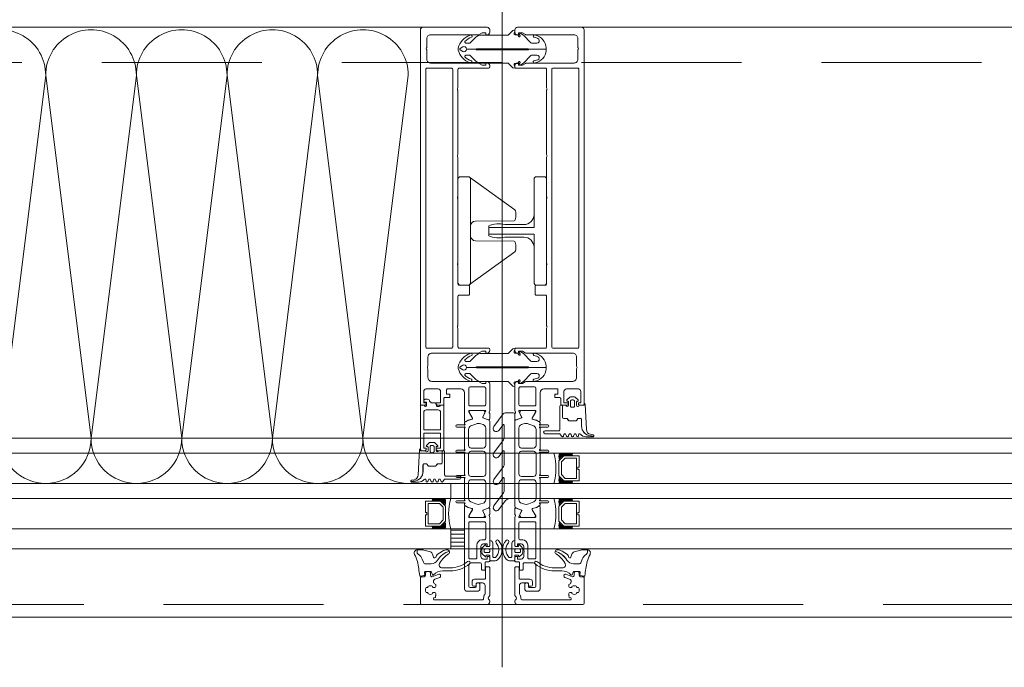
# Model space of a CAD drawing. Header units: millimetres. Extents: x 144573 to 336993, y 74252 to 247042.
# Tile 99 of 256: x 153745 to 154136, y 174595 to 174852. Entities that reach past the tile are written whole.
import ezdxf

# ---------------------------------------------------------------- set-up
doc = ezdxf.new("R2010")
doc.units = ezdxf.units.MM
doc.linetypes.add('ČÁRKOVANÁ', pattern=[19.05, 12.7, -6.35])
doc.layers.add('FASÁDA DETAILNÍ', color=255, linetype='Continuous', lineweight=0)

# ---------------------------------------------------------------- blocks, each defined once
blk = doc.blocks.new('244748_a')
blk.add_lwpolyline([(8.32, -1.69, 0.082248), (6.34, -0.9, -1.09695), (6.94, -0.1, -0.315353), (11.26, -5.15, -0.480529), (10.87, -5.64), (4.27, -5.64), (4.08, -5.45), (-16.53, -5.45), (-16.72, -5.64), (-20.43, -5.64, 0.574019), (-21.93, -4.78), (-22.99, -5.4, 0.524827), (-22.99, -5.9), (-21.93, -6.52, 0.574021), (-20.43, -5.66), (-16.72, -5.66), (-16.53, -5.85), (4.08, -5.85), (4.27, -5.66), (10.87, -5.66, -0.480529), (11.26, -6.15, -0.326229), (6.88, -11.09, -1.09695), (6.28, -10.3, 0.081457), (8.32, -9.61, 0.599203), (7.48, -8.05), (5.52, -8.05, 0.198965), (5.17, -8.2), (2.22, -11.15), (0.93, -12.01, -0.738038), (0.51, -11.62), (0.87, -11, 1), (0.35, -10.7), (0, -11.3), (-0.98, -11.3, 0.619205), (-1.45, -12.06), (-1.28, -12.43, -0.808139), (-2.04, -13.04), (-3.63, -11.44, 0.198906), (-4.34, -11.15), (-14.99, -11.15, -0.198936), (-16.76, -10.42), (-18.98, -8.2, 0.198942), (-19.33, -8.05), (-20.67, -8.05, 0.500217), (-21.09, -8.73, 0.122037), (-18.5, -10.27, -1.093735), (-19.1, -11.07, -0.240768), (-23.7, -6.07, -0.106226), (-23.7, -5.23, -0.256232), (-19, -0.13, -1.093735), (-18.4, -0.92, 0.116856), (-21.09, -2.57, 0.500217), (-20.67, -3.25), (-19.33, -3.25, 0.198942), (-18.98, -3.1), (-16.75, -0.88, -0.198936), (-14.99, -0.15), (-4.34, -0.15, 0.198907), (-3.63, 0.14), (-2.04, 1.74, -0.808139), (-1.28, 1.13), (-1.45, 0.76, 0.619205), (-0.98, 0), (0, 0), (0.35, -0.6, 1), (0.87, -0.3), (0.51, 0.32, -0.738038), (0.93, 0.71), (2.22, -0.15), (5.17, -3.1, 0.198965), (5.52, -3.25), (7.48, -3.25, 0.599203)], format="xyb", close=True)
blk = doc.blocks.new('236134_0100_s_v')
for points in [[(22.8, -23), (22.8, -5), (42, -5, 0.414214), (43, -4), (43, -1, 0.414214), (42, 0), (1, 0, 0.414214), (0, -1), (0, -4, 0.414214), (1, -5), (20.2, -5), (20.2, -23)], [(15, -5, -0.414214), (19, -9), (19, -16.57, 0.165764), (19.53, -23), (23.47, -23, 0.165764), (24, -16.57), (24, -9, -0.414214), (28, -5)]]:
    blk.add_lwpolyline(points, format="xyb")
blk = doc.blocks.new('236134_0200_s_v')
for points in [[(19.58, 5, -0.41166), (17.58, 6.98), (17.45, 22.25, 0.344217), (17.07, 22.73), (16, 23), (14, 23, 0.240828), (13.19, 22.59), (0.19, 4.59)], [(23.42, 5, 0.41166), (25.42, 6.98), (25.55, 22.25, -0.344217), (25.93, 22.73), (27, 23), (29, 23, -0.240828), (29.81, 22.59), (42.81, 4.59)]]:
    blk.add_lwpolyline(points, format="xyb")
blk.add_lwpolyline([(42, 5), (1, 5, 0.414214), (0, 4), (0, 1, 0.414214), (1, 0), (42, 0, 0.414214), (43, 1), (43, 4, 0.414214)], format="xyb", close=True)
blk = doc.blocks.new('284336')
for points in [[(-0.7, -9.6), (-10, -9.6, 0.414511), (-10.51, -10.11), (-10.51, -15.51, -1), (-11.69, -15.51), (-11.69, -9.6), (-12.69, -8.95, -0.668884), (-12.6, -8.23), (-11.99, -8.01, 0.766384), (-11.99, -7.21), (-12.6, -6.99, -0.76831), (-12.6, -6.23), (-11.99, -6.01, 0.766384), (-11.99, -5.21), (-12.6, -4.99, -0.76831), (-12.6, -4.23), (-11.99, -4.01, 0.766384), (-11.99, -3.21), (-12.6, -2.99, -0.877523), (-12.5, -2.22), (-12.1, -2.22, 0.698129), (-11.83, -1.5, -0.220231), (-12.89, 0.78), (-12.89, 3.45, -0.157143), (-12.82, 3.68), (-12.69, 3.42, -0.067482), (-12.48, 2.53, 0.393136), (-8.66, -1.02), (-6.1, -1.02, -0.414214), (-5.61, -1.51), (-5.61, -2.22, -0.267949), (-5.85, -2.65), (-6.35, -2.93, 0.267949), (-6.61, -3.38), (-6.61, -5.84, 0.267949), (-6.35, -6.29), (-5.85, -6.57, -0.267949), (-5.61, -7), (-5.61, -8.11, 0.414215), (-5.1, -8.62), (-0.41, -8.62), (-0.41, -9.31, -0.414212), (-0.7, -9.6)], [(-0.41, 0), (-0.41, -2, 0.990243), (-0.4, -3.02), (0.9, -3.02, 0.414214), (1.21, -2.71), (1.21, -2.61, -0.668123), (1.71, -2.4), (2.75, -3.45, -0.199004), (2.89, -3.79), (2.89, -5.43, -0.199038), (2.75, -5.77), (1.71, -6.82, -0.668191), (1.21, -6.61), (1.21, -6.51, 0.414214), (0.9, -6.2), (-0.4, -6.2, 0.990269), (-0.41, -7.22), (-0.41, -8.6), (-5.1, -8.6, -0.414215), (-5.59, -8.11), (-5.59, -7, 0.267949), (-5.84, -6.56), (-6.34, -6.27, -0.267949), (-6.59, -5.84), (-6.59, -3.38, -0.267949), (-6.34, -2.95), (-5.84, -2.66, 0.267949), (-5.59, -2.22), (-5.59, -1.51, 0.414214), (-6.1, -1), (-8.66, -1, -0.393156), (-12.46, 2.53, 0.067572), (-12.67, 3.43), (-12.8, 3.7, -0.637545), (-12.12, 3.53), (-11.92, 2.53, 0.344315), (-10.06, 0.91), (0, 0.38, -0.406913), (0.39, 0), (-0.41, 0)], [(1.7, -4.31, 0.414235), (1.2, -3.81), (-0.7, -3.81, 0.414214), (-1.2, -4.31), (-1.2, -4.91, 0.414214), (-0.7, -5.41), (1.2, -5.41, 0.414235), (1.7, -4.91), (1.7, -4.31)]]:
    blk.add_lwpolyline(points, format="xyb", close=True)
blk = doc.blocks.new('nesystémový nástavec 18')
for p, q in [((-18, 6.8), (-18, 8.8)), ((-17.5, 9.3), (-15.36, 9.3)), ((-11, 8), (-17, 8)), ((-17, 8), (-17, 6.3)), ((-15.36, 9.3), (0, 9.3)), ((-11, 1.3), (-11, 8)), ((-2.8, 8), (-9.7, 8)), ((-9.7, 1.3), (-9.7, 8)), ((0, 9.3), (0, 7.8)), ((-17, 6.3), (-17.5, 6.3)), ((-1.8, 2.3), (-1.8, 7)), ((-0.5, 7.3), (-0.5, 6.8)), ((0, 6.3), (0.55, 6.3)), ((0.55, 6.3), (0.95, 5.9)), ((0.95, 5.9), (0.95, 4.8)), ((0.95, 4.8), (0.95, 4.14)), ((0.95, 4.14), (1.2, 4.14)), ((1.4, 3.94), (1.4, 3.84)), ((-18, 0.5), (-18, 1.8)), ((-17.5, 2.3), (-17, 2.3)), ((-1.8, 0), (-17.5, 0)), ((-17, 2.3), (-17, 1.3)), ((-17, 1.3), (-11, 1.3)), ((-9.7, 1.3), (-2.8, 1.3)), ((0, 0), (-1.8, 0)), ((-0.4, 2.23), (-0.5, 2.04)), ((-0.5, 2.04), (-0.5, 2)), ((1.2, 2.44), (0, 2.44)), ((0, 1.5), (0, 0)), ((1.2, 1.85), (1.2, 2.44)), ((1.6, 3.64), (1.6, 3.64)), ((1.8, 1.37), (1.7, 1.35)), ((2.25, 1.63), (1.8, 1.37)), ((2.4, 2.84), (2.4, 1.89))]:
    blk.add_line(p, q)
for centre, radius, start, end in [((-17.5, 8.8), 0.5, 90, 180), ((-15.36, 9.8), 0.5, 270, 270.084), ((-2.8, 7), 1, 0, 90), ((-17.5, 6.8), 0.5, 180.0012, 269.9988), ((0, 7.3), 0.5, 89.9955, 180.0071), ((0, 6.8), 0.5, 179.9949, 270.006), ((0.75, 4.8), 0.2, 359.9656, 0.0344), ((1.2, 3.94), 0.2, 359.9707, 90.0249), ((-17.5, 1.8), 0.5, 89.999, 180.0002), ((-17.5, 0.5), 0.5, 180, 270), ((-2.8, 2.3), 1, 270, 0), ((0, 2), 0.5, 179.9716, 270.0327), ((0, 1.94), 0.5, 89.9975, 144.0007), ((1.7, 1.85), 0.5, 179.9991, 270), ((1.6, 3.84), 0.2, 179.9737, 270.035), ((1.6, 2.84), 0.8, 0.0065, 89.9919), ((2.1, 1.89), 0.3, 299.9815, 0.0183)]:
    blk.add_arc(centre, radius, start, end)
blk = doc.blocks.new('433270')
blk.add_lwpolyline([(1, 0, 0.414364), (0, -1), (0, -1.4, 0.255924), (0.23, -1.83, -0.547723), (0.23, -3.17, 0.255924), (0, -3.6), (0, -14.6, 0.414214), (0.3, -14.9), (1.2, -14.9, 0.414214), (1.7, -14.4), (1.7, -10.3, -0.414214), (2, -10), (6, -10, 0.414248), (7, -9), (7, -7.7, 0.414179), (6.5, -7.2), (5.7, -7.2, 0.414232), (5.4, -7.5), (5.4, -8.2, -0.414198), (5.1, -8.5), (2.8, -8.5, -0.414204), (1.8, -7.5), (1.8, -4.49, -0.147432), (1.97, -3.94, 0.147461), (2.4, -2.5), (2.4, -2.3, -0.414214), (2.9, -1.8), (21.87, -1.8, -0.668178), (22.22, -2.65), (22.16, -2.72, 1), (21.59, -3.29), (21.52, -3.35, 0.198912), (21.38, -3.71), (21.38, -4.05, 0.414214), (22.08, -4.75), (22.38, -4.75, 0.576988), (22.64, -4.3, -0.311246), (24.56, -4.3, 0.576988), (24.82, -4.75), (25.3, -4.75, -0.260065), (25.3, -6.65), (24.82, -6.65, 0.576988), (24.56, -7.1, -0.311246), (22.64, -7.1, 0.576988), (22.38, -6.65), (22.08, -6.65, 0.414214), (21.38, -7.35), (21.38, -7.61, 0.267949), (21.63, -8.04), (21.89, -8.2, -0.637047), (21.73, -10), (19.83, -10.7, 0.315299), (19.5, -11.17), (19.5, -11.49, 0.520567), (20.17, -11.96), (22.83, -10.99, -0.520567), (23.5, -11.46), (23.5, -12.5, 0.414062), (24, -13), (25, -13, 0.414186), (25.5, -12.5), (25.5, -11.5, -0.414182), (26, -11), (27, -11, 0.414214), (27.5, -10.5), (27.5, -0.5, 0.414214), (27, 0), (1, 0)], format="xyb", close=True)
blk = doc.blocks.new('284325')
for points in [[(0.84, -5.23, -0.560316), (0.94, -4.73), (1.94, -4.36, 0.3153), (2.14, -4.08), (2.14, -1.89, 0.451558), (1.8, -1.59), (0.9, -1.7, -0.399586), (0.57, -1.46), (0.3, -0.07, -0.415977), (0.53, 0.29, 0.024107), (6.15, 1.24, 0.076636), (8.99, 2.34, -0.577615), (10.79, 1.3), (10.02, 1.37, 0.283171), (9.08, 0.9, -0.168429), (7.07, -0.74), (5.9, -1.16, 0.315302), (5.24, -2.1), (5.24, -4.21, 0.269719), (6.76, -6.82, -0.194797), (10.18, -11.53, -0.342663), (9.17, -11.17, 0.119207), (5.43, -7.59, 0.578571), (3.63, -8.62), (3.63, -11.77, 0.176415), (6.16, -18.72, -1), (5.24, -19.49, -0.176415), (2.43, -11.77), (2.43, -8.89, 0.208286), (0.84, -5.23)], [(8.95, -6.65), (10.32, -8.78, -0.134555), (10.79, -10.63, -0.339795), (10.19, -11.53, 0.194788), (6.76, -6.81, -0.269736), (5.25, -4.21), (5.25, -2.1, -0.315302), (5.9, -1.17), (7.07, -0.74, 0.168429), (9.09, 0.89, -0.283167), (10.01, 1.36), (10.79, 1.29), (10.79, -0.74, -0.070852), (10.71, -1.3), (9.95, -3.93, -0.241839), (9.08, -4.83), (7.93, -5.22, 0.836024), (8.08, -6.19), (8.11, -6.19, -0.255349), (8.95, -6.65)]]:
    blk.add_lwpolyline(points, format="xyb", close=True)
blk = doc.blocks.new('*U1335')
for points in [[(0, 0, 0.414243), (0.1, 0.1), (0, 0.9, -1.0001), (0.2, 0.9), (0.1, 0.1, 0.414228), (0.2, 0, 0.414228)], [(0.2, 0, 0.414243), (0.3, 0.1), (0.2, 0.9, -1.0001), (0.4, 0.9), (0.3, 0.1, 0.414228), (0.4, 0, 0.414228)], [(0.4, 0, 0.414243), (0.5, 0.1), (0.4, 0.9, -1.0001), (0.6, 0.9), (0.5, 0.1, 0.414228), (0.6, 0, 0.414228)], [(0.6, 0, 0.414243), (0.7, 0.1), (0.6, 0.9, -1.0001), (0.8, 0.9), (0.7, 0.1, 0.414228), (0.8, 0, 0.414228)], [(0.8, 0, 0.414243), (0.9, 0.1), (0.8, 0.9, -1.0001), (1, 0.9), (0.9, 0.1, 0.414228), (1, 0, 0.414228)], [(1, 0, 0.414243), (1.1, 0.1), (1, 0.9, -1.0001), (1.2, 0.9), (1.1, 0.1, 0.414228), (1.2, 0, 0.414228)], [(1.2, 0, 0.414243), (1.3, 0.1), (1.2, 0.9, -1.0001), (1.4, 0.9), (1.3, 0.1, 0.414228), (1.4, 0, 0.414228)], [(1.4, 0, 0.414243), (1.5, 0.1), (1.4, 0.9, -1.0001), (1.6, 0.9), (1.5, 0.1, 0.414228), (1.6, 0, 0.414228)], [(1.6, 0, 0.414243), (1.7, 0.1), (1.6, 0.9, -1.0001), (1.8, 0.9), (1.7, 0.1, 0.414228), (1.8, 0, 0.414228)], [(1.8, 0, 0.414243), (1.9, 0.1), (1.8001, 0.9, -1.0001), (2, 0.9), (1.9001, 0.1, 0.414228), (2, 0, 0.414228)]]:
    blk.add_lwpolyline(points, format="xyb")
blk = doc.blocks.new('288126')
for points in [[(-16.5, 0), (16.5, 0)], [(-21.36, -6.34), (-17.8, -3.69)], [(-17, -2.08), (-17, -0.5)], [(17, -0.5), (17, -3.8)], [(-14.71, -4.5), (-19.87, -8.34)], [(-8.83, -4.3), (-14.11, -4.3)], [(-10.96, -6.34), (-8.71, -4.66)], [(-4.31, -4.5), (-9.47, -8.34)], [(1.81, -4.3), (-3.71, -4.3)], [(-0.35, -6.36), (1.93, -4.66)], [(6.33, -4.5), (1.14, -8.37)], [(12.21, -4.3), (6.93, -4.3)], [(10.05, -6.36), (12.33, -4.66)], [(16.6, -4.6), (11.54, -8.37)]]:
    blk.add_lwpolyline(points)
for centre, radius, start, end in [((16.5, -0.5), 0.5, 0, 90), ((-16.5, -0.5), 0.5, 90, 180), ((16, -3.8), 1, 306.7059, 0), ((-20.61, -7.34), 1.25, 126.7059, 306.7059), ((-10.21, -7.34), 1.25, 126.7059, 306.7059), ((0.4, -7.37), 1.25, 126.7059, 306.7059), ((10.8, -7.37), 1.25, 126.7059, 306.7059)]:
    blk.add_arc(centre, radius, start, end)
at = {"extrusion": (0, 0, -1)}
for centre, radius, start, end in [((19, -2.08), 2, 180, 233.2941), ((14.11, -5.3), 1, 53.2941, 90), ((8.83, -4.5), 0.2, 90, 233.2941), ((3.71, -5.3), 1, 53.2941, 90), ((-1.81, -4.5), 0.2, 90, 233.2941), ((-6.93, -5.3), 1, 53.2941, 90), ((-12.21, -4.5), 0.2, 90, 233.2941)]:
    blk.add_arc(centre, radius, start, end, dxfattribs=at)
blk = doc.blocks.new('246426')
for points in [[(-1.84, 0.64), (-2.86, -0.38, 0.198926), (-3.15, -1.09), (-3.15, -2.31, 0.198926), (-2.86, -3.02), (-1.84, -4.04, 0.637051), (-1.5, -3.92), (-1.45, -3.4), (-0.3, -3.4, -0.41484), (0, -3.7), (0, -5.19, 0.414232), (0.5, -5.69), (2.14, -5.69, 0.071862), (2.2, -5.68, 0.157876), (3.73, -4.64, 0.360336), (3.48, 2.39, 0.964062), (2.54, 1.48, -0.403385), (2.25, -4.34, -0.190964), (2.11, -4.39), (1.7, -4.39, -0.414214), (1.2, -3.89), (1.2, 1.31, 0.414201), (0.2, 2.31), (0, 2.31), (0, 0.3, -0.414214), (-0.3, 0), (-1.45, 0), (-1.5, 0.52, 0.637051), (-1.84, 0.64)], [(-2.25, -1.4, -0.414214), (-1.85, -1), (-0.4, -1, -0.414214), (0, -1.4), (0, -2, -0.414214), (-0.4, -2.4), (-1.85, -2.4, -0.414214), (-2.25, -2), (-2.25, -1.4)]]:
    blk.add_lwpolyline(points, format="xyb", close=True)

msp = doc.modelspace()

# ---------------------------------------------------------------- hatches: boundary and pattern name
at = {"layer": 'FASÁDA DETAILNÍ'}
h = msp.add_hatch(dxfattribs=at)
h.set_pattern_fill('ANSI31', color=256, scale=0.5, angle=495)
h.set_pattern_definition([(180, (143601.5588, 130529.9017), (-7e-16, -1.5875), [])])
h.paths.add_polyline_path([(153915.98, 174650.259), (153921.48, 174650.259), (153921.48, 174642.259), (153915.98, 174642.259)])

# ---------------------------------------------------------------- linework, layer by layer
for p, q in [((153936.48, 174595.313), (153936.48, 174963.55)), ((156604.98, 174849.259), (153967.98, 174849.259)), ((158151.479, 174686.259), (152900.48, 174686.259)), ((152900.48, 174680.259), (158164.518, 174680.259)), ((158164.518, 174668.259), (152900.48, 174668.259)), ((153915.98, 174668.259), (153506.98, 174668.259)), ((153915.98, 174668.259), (153915.98, 174662.259)), ((152900.48, 174662.259), (158164.518, 174662.259)), ((153506.98, 174662.259), (153915.98, 174662.259)), ((158164.518, 174650.259), (152900.48, 174650.259)), ((153915.98, 174650.259), (153506.98, 174650.259)), ((153915.98, 174642.259), (153915.98, 174650.259)), ((152900.48, 174642.259), (158151.48, 174642.259)), ((153506.98, 174642.259), (153915.98, 174642.259))]:
    msp.add_line(p, q, dxfattribs=at)
for points in [[(173301.48, 174615.259), (146721.48, 174615.259), (146721.48, 198295.259), (173301.48, 198295.259)], [(153966.98, 174679.259), (153960.98, 174679.259), (153958.98, 174677.259), (153958.98, 174671.259), (153960.98, 174669.259), (153966.98, 174669.259), (153966.98, 174673.759), (153966.48, 174673.759), (153966.48, 174674.759), (153966.98, 174674.759)], [(153965.98, 174670.259), (153965.98, 174678.259), (153961.394, 174678.259), (153959.98, 174676.844), (153959.98, 174671.811), (153961.394, 174670.259)], [(153905.98, 174661.259), (153911.98, 174661.259), (153913.98, 174659.259), (153913.98, 174653.259), (153911.98, 174651.259), (153905.98, 174651.259), (153905.98, 174655.759), (153906.48, 174655.759), (153906.48, 174656.759), (153905.98, 174656.759)], [(153966.98, 174661.259), (153960.98, 174661.259), (153958.98, 174659.259), (153958.98, 174653.259), (153960.98, 174651.259), (153966.98, 174651.259), (153966.98, 174655.759), (153966.48, 174655.759), (153966.48, 174656.759), (153966.98, 174656.759)], [(153906.98, 174652.259), (153906.98, 174660.259), (153911.566, 174660.259), (153912.98, 174658.844), (153912.98, 174653.811), (153911.566, 174652.259)], [(153965.98, 174652.259), (153965.98, 174660.259), (153961.394, 174660.259), (153959.98, 174658.844), (153959.98, 174653.811), (153961.394, 174652.259)], [(153915.98, 174642.259), (153921.48, 174642.259), (153921.48, 174650.259), (153915.98, 174650.259)]]:
    msp.add_lwpolyline(points, close=True, dxfattribs=at)
at = {"layer": 'FASÁDA DETAILNÍ', "linetype": 'ČÁRKOVANÁ', "ltscale": 5}
for points in [[(173296.48, 174620.259), (146726.48, 174620.259), (146726.48, 198290.259), (173296.48, 198290.259)], [(173081.48, 174835.259), (146941.48, 174835.259), (146941.48, 198075.259), (173081.48, 198075.259)]]:
    msp.add_lwpolyline(points, close=True, dxfattribs=at)
at = {"layer": 'FASÁDA DETAILNÍ'}
msp.add_lwpolyline([(153904.98, 174849.259), (153517.98, 174849.259)], dxfattribs=at)
for points in [[(153903.98, 174848.259), (153903.98, 174699.759, 0.4142136), (153904.48, 174699.259), (153905.78, 174699.259, 0.4142197), (153906.28, 174699.759), (153906.28, 174700.259), (153905.28, 174700.259), (153905.28, 174704.759, -0.4142136), (153906.28, 174705.759), (153910.98, 174705.759, -0.4142136), (153911.98, 174704.759), (153911.98, 174700.259), (153910.28, 174700.259), (153910.28, 174699.759, 0.4142012), (153910.78, 174699.259), (153912.78, 174699.259, 0.4142136), (153913.28, 174699.759), (153913.28, 174701.902, -0.4142136), (153913.78, 174702.402), (153915.58, 174702.402), (153915.58, 174703.653), (153914.38, 174703.653), (153914.38, 174705.459, -0.4142136), (153914.68, 174705.759), (153919.979, 174705.759, -0.4141667), (153921.479, 174704.259), (153921.48, 174697.261), (153921.48, 174693.161, 0.5773503), (153922.08, 174692.814), (153922.943, 174693.313), (153924.435, 174693.741, 0.4887011), (153924.612, 174694.18), (153923.18, 174696.645), (153923.18, 174697.066, -0.4325656), (153923.38, 174697.261), (153929.685, 174697.261, -0.5483974), (153929.87, 174696.979), (153928.802, 174694.596, 0.4253361), (153928.91, 174694.328), (153930.933, 174693.512, 0.5315629), (153931.482, 174693.883), (153931.482, 174695.947, 0.2313061), (153931.367, 174696.184, -0.3061853), (153931.263, 174696.503), (153931.48, 174697.261), (153931.48, 174707.764, 0.4142136), (153930.48, 174708.764), (153929.98, 174708.764), (153929.98, 174707.964), (153928.48, 174707.964), (153927.336, 174708.625, 0.1316504), (153926.836, 174708.759), (153908.472, 174708.759, -0.4142136), (153906.972, 174710.259), (153906.972, 174713.759, -0.3999851), (153906.972, 174714.759), (153906.972, 174718.459, -0.4142136), (153908.472, 174719.959), (153926.836, 174719.959, 0.1316504), (153927.336, 174720.093), (153928.48, 174720.753), (153929.98, 174720.753), (153929.98, 174719.953), (153930.48, 174719.953, 0.4142136), (153931.48, 174720.953), (153931.48, 174721.459, 0.4142136), (153930.98, 174721.959), (153919.38, 174721.959, -0.4142136), (153918.88, 174722.459), (153918.88, 174729.859, -0.3999851), (153918.88, 174730.859), (153918.88, 174742.459, -0.4142136), (153919.38, 174742.959), (153922.98, 174742.959, 0.4142136), (153923.48, 174743.459), (153923.48, 174746.459, 0.4142136), (153922.98, 174746.959), (153919.38, 174746.959, -0.4142136), (153918.88, 174747.459), (153918.88, 174754.759, -0.38324), (153918.88, 174755.759), (153918.88, 174781.259, -0.38324), (153918.88, 174782.259), (153918.88, 174797.759, -0.38324), (153918.88, 174798.759), (153918.88, 174824.259, -0.38324), (153918.88, 174825.259), (153918.88, 174832.559, -0.4142136), (153919.38, 174833.059), (153930.98, 174833.059, 0.4142136), (153931.48, 174833.559), (153931.48, 174834.059, 0.4142136), (153930.48, 174835.059), (153929.98, 174835.059), (153929.98, 174834.259), (153928.48, 174834.259), (153927.326, 174834.925, 0.1169365), (153926.826, 174835.059), (153907.972, 174835.059, -0.4142315), (153906.472, 174836.559), (153906.472, 174840.269, -0.3999851), (153906.472, 174841.269), (153906.472, 174844.759, -0.4142315), (153907.972, 174846.259), (153926.826, 174846.259, 0.1169365), (153927.326, 174846.393), (153928.48, 174847.059), (153929.98, 174847.059), (153929.98, 174846.259), (153930.48, 174846.259, 0.4142136), (153931.48, 174847.259), (153931.48, 174848.259, 0.4142136), (153930.48, 174849.259), (153904.98, 174849.259, 0.4142135), (153903.98, 174848.259)], [(153968.98, 174848.259), (153968.98, 174699.759, -0.4142136), (153968.48, 174699.259), (153967.18, 174699.259, -0.4142197), (153966.68, 174699.759), (153966.68, 174700.259), (153967.68, 174700.259), (153967.68, 174704.759, 0.4142136), (153966.68, 174705.759), (153961.98, 174705.759, 0.4142136), (153960.98, 174704.759), (153960.98, 174700.259), (153962.68, 174700.259), (153962.68, 174699.759, -0.4142012), (153962.18, 174699.259), (153960.18, 174699.259, -0.4142136), (153959.68, 174699.759), (153959.68, 174701.902, 0.4142136), (153959.18, 174702.402), (153957.38, 174702.402), (153957.38, 174703.653), (153958.58, 174703.653), (153958.58, 174705.459, 0.4142136), (153958.28, 174705.759), (153952.981, 174705.759, 0.4141667), (153951.481, 174704.259), (153951.48, 174697.261), (153951.48, 174693.161, -0.5773503), (153950.88, 174692.814), (153950.017, 174693.313), (153948.525, 174693.741, -0.4887011), (153948.348, 174694.18), (153949.78, 174696.645), (153949.78, 174697.066, 0.4325656), (153949.58, 174697.261), (153943.275, 174697.261, 0.5483974), (153943.09, 174696.979), (153944.158, 174694.596, -0.4253361), (153944.05, 174694.328), (153942.027, 174693.512, -0.5315629), (153941.478, 174693.883), (153941.478, 174695.947, -0.2313061), (153941.593, 174696.184, 0.3061853), (153941.697, 174696.503), (153941.48, 174697.261), (153941.48, 174707.764, -0.4142136), (153942.48, 174708.764), (153942.98, 174708.764), (153942.98, 174707.964), (153944.48, 174707.964), (153945.624, 174708.625, -0.1316504), (153946.124, 174708.759), (153964.488, 174708.759, 0.4142136), (153965.988, 174710.259), (153965.988, 174713.759, 0.3999851), (153965.988, 174714.759), (153965.988, 174718.459, 0.4142136), (153964.488, 174719.959), (153946.124, 174719.959, -0.1316504), (153945.624, 174720.093), (153944.48, 174720.753), (153942.98, 174720.753), (153942.98, 174719.953), (153942.48, 174719.953, -0.4142136), (153941.48, 174720.953), (153941.48, 174721.459, -0.4142136), (153941.98, 174721.959), (153953.58, 174721.959, 0.4142136), (153954.08, 174722.459), (153954.08, 174729.859, 0.3999851), (153954.08, 174730.859), (153954.08, 174742.459, 0.4142136), (153953.58, 174742.959), (153949.98, 174742.959, -0.4142136), (153949.48, 174743.459), (153949.48, 174746.459, -0.4142136), (153949.98, 174746.959), (153953.58, 174746.959, 0.4142136), (153954.08, 174747.459), (153954.08, 174754.759, 0.38324), (153954.08, 174755.759), (153954.08, 174781.259, 0.38324), (153954.08, 174782.259), (153954.08, 174797.759, 0.38324), (153954.08, 174798.759), (153954.08, 174824.259, 0.38324), (153954.08, 174825.259), (153954.08, 174832.559, 0.4142136), (153953.58, 174833.059), (153941.98, 174833.059, -0.4142136), (153941.48, 174833.559), (153941.48, 174834.059, -0.4142136), (153942.48, 174835.059), (153942.98, 174835.059), (153942.98, 174834.259), (153944.48, 174834.259), (153945.634, 174834.925, -0.1169365), (153946.134, 174835.059), (153964.988, 174835.059, 0.4142315), (153966.488, 174836.559), (153966.488, 174840.269, 0.3999851), (153966.488, 174841.269), (153966.488, 174844.759, 0.4142315), (153964.988, 174846.259), (153946.134, 174846.259, -0.1169365), (153945.634, 174846.393), (153944.48, 174847.059), (153942.98, 174847.059), (153942.98, 174846.259), (153942.48, 174846.259, -0.4142136), (153941.48, 174847.259), (153941.48, 174848.259, -0.4142136), (153942.48, 174849.259), (153967.98, 174849.259, -0.4142135), (153968.98, 174848.259)], [(153906.08, 174722.459), (153906.08, 174832.559, -0.4142136), (153906.58, 174833.059), (153916.28, 174833.059, -0.4142136), (153916.78, 174832.559), (153916.78, 174722.459, -0.4142136), (153916.28, 174721.959), (153906.58, 174721.959, -0.4142136), (153906.08, 174722.459)], [(153966.88, 174722.459), (153966.88, 174832.559, 0.4142136), (153966.38, 174833.059), (153956.68, 174833.059, 0.4142136), (153956.18, 174832.559), (153956.18, 174722.459, 0.4142136), (153956.68, 174721.959), (153966.38, 174721.959, 0.4142136), (153966.88, 174722.459)], [(153929.38, 174706.559, -0.4142136), (153929.88, 174706.059), (153929.88, 174699.559, -0.4142136), (153929.38, 174699.059), (153923.68, 174699.059, -0.4142136), (153923.18, 174699.559), (153923.18, 174706.059, -0.4142136), (153923.68, 174706.559), (153929.38, 174706.559)], [(153943.58, 174706.559, 0.4142136), (153943.08, 174706.059), (153943.08, 174699.559, 0.4142136), (153943.58, 174699.059), (153949.28, 174699.059, 0.4142136), (153949.78, 174699.559), (153949.78, 174706.059, 0.4142136), (153949.28, 174706.559), (153943.58, 174706.559)], [(153931.48, 174692.92), (153931.481, 174681.009), (153931.48, 174659.098, -0.3058367), (153931.167, 174658.634), (153928.88, 174657.711, 0.4253361), (153928.772, 174657.444), (153929.489, 174655.825, -0.5437525), (153928.804, 174654.769), (153923.9, 174654.769, -0.5781822), (153923.381, 174655.67), (153924.642, 174657.862, 0.4885049), (153924.466, 174658.301), (153922.951, 174658.735), (153921.63, 174659.498, -0.2824777), (153921.481, 174659.774), (153921.481, 174660.219, 1.4470094), (153921.349, 174660.569), (153918.381, 174660.569, -1), (153918.381, 174661.369), (153921.349, 174661.369, 1.4470094), (153921.481, 174661.719), (153921.481, 174670.259, 1.4470094), (153921.349, 174670.609), (153918.381, 174670.609, -1), (153918.381, 174671.409), (153921.349, 174671.409, 1.4470094), (153921.481, 174671.759), (153921.481, 174680.259, 1.4470094), (153921.349, 174680.609), (153918.381, 174680.609, -1), (153918.381, 174681.409), (153921.349, 174681.409, 1.4470094), (153921.481, 174681.759), (153921.481, 174690.299, 1.4470094), (153921.349, 174690.649), (153918.381, 174690.649, -1), (153918.381, 174691.449), (153921.349, 174691.449, 1.4470094), (153921.481, 174691.799), (153921.481, 174692.244, -0.2824777), (153921.63, 174692.52), (153922.951, 174693.282), (153924.466, 174693.717, 0.4885049), (153924.642, 174694.156), (153923.381, 174696.347, -0.5781822), (153923.9, 174697.249), (153928.804, 174697.249, -0.5437525), (153929.489, 174696.192), (153928.772, 174694.574, 0.4253361), (153928.88, 174694.306), (153931.167, 174693.383, -0.3058367), (153931.48, 174692.92)], [(153941.48, 174692.92), (153941.479, 174681.009), (153941.48, 174659.098, 0.3058367), (153941.793, 174658.634), (153944.08, 174657.711, -0.4253361), (153944.188, 174657.444), (153943.471, 174655.825, 0.5437525), (153944.156, 174654.769), (153949.06, 174654.769, 0.5781822), (153949.579, 174655.67), (153948.318, 174657.862, -0.4885049), (153948.494, 174658.301), (153950.009, 174658.735), (153951.33, 174659.498, 0.2824777), (153951.479, 174659.774), (153951.479, 174660.219, -1.4470094), (153951.611, 174660.569), (153954.579, 174660.569, 1), (153954.579, 174661.369), (153951.611, 174661.369, -1.4470094), (153951.479, 174661.719), (153951.479, 174670.259, -1.4470094), (153951.611, 174670.609), (153954.579, 174670.609, 1), (153954.579, 174671.409), (153951.611, 174671.409, -1.4470094), (153951.479, 174671.759), (153951.479, 174680.259, -1.4470094), (153951.611, 174680.609), (153954.579, 174680.609, 1), (153954.579, 174681.409), (153951.611, 174681.409, -1.4470094), (153951.479, 174681.759), (153951.479, 174690.299, -1.4470094), (153951.611, 174690.649), (153954.579, 174690.649, 1), (153954.579, 174691.449), (153951.611, 174691.449, -1.4470094), (153951.479, 174691.799), (153951.479, 174692.244, 0.2824777), (153951.33, 174692.52), (153950.009, 174693.282), (153948.494, 174693.717, -0.4885049), (153948.318, 174694.156), (153949.579, 174696.347, 0.5781822), (153949.06, 174697.249), (153944.156, 174697.249, 0.5437525), (153943.471, 174696.192), (153944.188, 174694.574, -0.4253361), (153944.08, 174694.306), (153941.793, 174693.383, 0.3058367), (153941.48, 174692.92)], [(153929.881, 174683.309), (153929.881, 174690.209, 0.3249157), (153928.845, 174691.636), (153927.994, 174691.912, 0.1764286), (153925.942, 174691.84), (153924.018, 174691.061, 0.305619), (153923.081, 174689.671), (153923.081, 174683.309, 0.4142178), (153924.081, 174682.309), (153928.881, 174682.309, 0.4142178), (153929.881, 174683.309)], [(153943.079, 174683.309), (153943.079, 174690.209, -0.3249157), (153944.116, 174691.636), (153944.966, 174691.912, -0.1764286), (153947.018, 174691.84), (153948.942, 174691.061, -0.305619), (153949.879, 174689.671), (153949.879, 174683.309, -0.4142178), (153948.879, 174682.309), (153944.079, 174682.309, -0.4142178), (153943.079, 174683.309)], [(153929.881, 174672.009), (153929.881, 174680.009, 0.4142136), (153928.881, 174681.009), (153924.081, 174681.009, 0.4142136), (153923.081, 174680.009), (153923.081, 174672.009, 0.4142136), (153924.081, 174671.009), (153928.881, 174671.009, 0.4142136), (153929.881, 174672.009)], [(153943.079, 174672.009), (153943.079, 174680.009, -0.4142136), (153944.079, 174681.009), (153948.879, 174681.009, -0.4142136), (153949.879, 174680.009), (153949.879, 174672.009, -0.4142136), (153948.879, 174671.009), (153944.079, 174671.009, -0.4142136), (153943.079, 174672.009)], [(153929.881, 174661.808), (153929.881, 174668.709, 0.4142178), (153928.881, 174669.709), (153924.081, 174669.709, 0.4142178), (153923.081, 174668.709), (153923.081, 174662.346, 0.305619), (153924.018, 174660.956), (153925.942, 174660.178, 0.1764286), (153927.994, 174660.106), (153928.845, 174660.382, 0.3249157), (153929.881, 174661.808)], [(153943.079, 174661.808), (153943.079, 174668.709, -0.4142178), (153944.079, 174669.709), (153948.879, 174669.709, -0.4142178), (153949.879, 174668.709), (153949.879, 174662.346, -0.305619), (153948.942, 174660.956), (153947.018, 174660.178, -0.1764286), (153944.966, 174660.106), (153944.116, 174660.382, -0.3249157), (153943.079, 174661.808)], [(153931.48, 174654.759), (153931.48, 174643.759, -0.4144257), (153930.98, 174643.259), (153930.487, 174643.259), (153930.487, 174644.259), (153928.987, 174644.259, 0.4142136), (153927.987, 174643.259), (153927.987, 174641.759, 0.3999851), (153927.987, 174640.759), (153927.987, 174639.259, 0.4142136), (153928.987, 174638.259), (153930.48, 174638.259), (153930.48, 174639.259), (153930.98, 174639.259, -0.4144559), (153931.48, 174638.758), (153931.479, 174637.458, -0.4139712), (153931.179, 174637.159), (153929.98, 174637.159, 0.4142136), (153929.68, 174636.859), (153929.68, 174633.859), (153928.68, 174633.859, -0.4142136), (153928.18, 174634.359), (153928.18, 174636.259, 0.4142136), (153927.68, 174636.759), (153924.18, 174636.759, 0.4142056), (153923.18, 174635.759), (153923.18, 174627.459, 0.4142063), (153923.68, 174626.959), (153925.58, 174626.959, 0.414219), (153926.08, 174627.459), (153926.08, 174628.259, -0.4142136), (153926.58, 174628.759), (153927.08, 174628.759, -0.4142136), (153927.58, 174628.259), (153927.58, 174626.459, -0.4142136), (153926.58, 174625.459), (153922.48, 174625.459, -0.4142136), (153921.48, 174626.459), (153921.48, 174654.759), (153921.48, 174658.859, -0.5773503), (153922.08, 174659.205), (153922.943, 174658.707), (153924.435, 174658.279, -0.4887011), (153924.612, 174657.84), (153923.18, 174655.374), (153923.18, 174654.954, 0.4325656), (153923.38, 174654.759), (153929.685, 174654.759, 0.5483974), (153929.87, 174655.04), (153928.802, 174657.424, -0.4253361), (153928.91, 174657.691), (153930.933, 174658.508, -0.5315625), (153931.482, 174658.137), (153931.482, 174656.073, -0.2313061), (153931.367, 174655.836, 0.3061853), (153931.263, 174655.517), (153931.48, 174654.759)], [(153941.48, 174654.759), (153941.48, 174643.759, 0.4144257), (153941.98, 174643.259), (153942.473, 174643.259), (153942.473, 174644.259), (153943.973, 174644.259, -0.4142136), (153944.973, 174643.259), (153944.973, 174641.759, -0.3999851), (153944.973, 174640.759), (153944.973, 174639.259, -0.4142136), (153943.973, 174638.259), (153942.48, 174638.259), (153942.48, 174639.259), (153941.98, 174639.259, 0.4144559), (153941.48, 174638.758), (153941.481, 174637.458, 0.4139712), (153941.781, 174637.159), (153942.98, 174637.159, -0.4142136), (153943.28, 174636.859), (153943.28, 174633.859), (153944.28, 174633.859, 0.4142136), (153944.78, 174634.359), (153944.78, 174636.259, -0.4142136), (153945.28, 174636.759), (153948.78, 174636.759, -0.4142056), (153949.78, 174635.759), (153949.78, 174627.459, -0.4142063), (153949.28, 174626.959), (153947.38, 174626.959, -0.414219), (153946.88, 174627.459), (153946.88, 174628.259, 0.4142136), (153946.38, 174628.759), (153945.88, 174628.759, 0.4142136), (153945.38, 174628.259), (153945.38, 174626.459, 0.4142136), (153946.38, 174625.459), (153950.48, 174625.459, 0.4142136), (153951.48, 174626.459), (153951.48, 174654.759), (153951.48, 174658.859, 0.5773503), (153950.88, 174659.205), (153950.017, 174658.707), (153948.525, 174658.279, 0.4887011), (153948.348, 174657.84), (153949.78, 174655.374), (153949.78, 174654.954, -0.4325656), (153949.58, 174654.759), (153943.275, 174654.759, -0.5483974), (153943.09, 174655.04), (153944.158, 174657.424, 0.4253361), (153944.05, 174657.691), (153942.027, 174658.508, 0.5315625), (153941.478, 174658.137), (153941.478, 174656.073, 0.2313061), (153941.593, 174655.836, -0.3061853), (153941.697, 174655.517), (153941.48, 174654.759)], [(153923.18, 174652.559), (153923.18, 174638.859, 0.4142136), (153923.68, 174638.359), (153925.887, 174638.359, 0.4142136), (153926.387, 174638.859), (153926.387, 174643.829, -0.4111388), (153928.387, 174645.859), (153929.38, 174645.859, 0.4142136), (153929.88, 174646.359), (153929.88, 174652.559, 0.4142136), (153929.38, 174653.059), (153923.68, 174653.059, 0.4142136), (153923.18, 174652.559)], [(153949.78, 174652.559), (153949.78, 174638.859, -0.4142136), (153949.28, 174638.359), (153947.073, 174638.359, -0.4142136), (153946.573, 174638.859), (153946.573, 174643.829, 0.4111388), (153944.573, 174645.859), (153943.58, 174645.859, -0.4142136), (153943.08, 174646.359), (153943.08, 174652.559, -0.4142136), (153943.58, 174653.059), (153949.28, 174653.059, -0.4142136), (153949.78, 174652.559)]]:
    msp.add_lwpolyline(points, format="xyb", close=True, dxfattribs=at)
for centre, radius, start, end in [((153935.089, 174674.259), 22.699, 344.67278, 15.32722), ((153962.531, 174678.907), 3.546, 157.59095, 202.70618), ((153962.164, 174679.021), 2.897, 154.70485, 204.69333), ((153961.815, 174679.189), 2.248, 151.59719, 208.47266), ((153961.571, 174679.334), 1.712, 147.31435, 212.70505), ((153961.411, 174679.473), 1.263, 141.50044, 218.03437), ((153961.321, 174679.621), 0.879, 133.50356, 226.00509), ((153961.333, 174679.759), 0.596, 123.03656, 236.96344), ((153961.625, 174679.759), 0.596, 123.03656, 236.96344), ((153961.918, 174679.759), 0.596, 123.03656, 236.96344), ((153962.21, 174679.759), 0.596, 123.03656, 236.96344), ((153962.503, 174679.759), 0.596, 123.03656, 236.96344), ((153962.795, 174679.759), 0.596, 123.03656, 236.96344), ((153963.088, 174679.759), 0.596, 123.03656, 236.96344), ((153963.38, 174679.759), 0.596, 123.03656, 236.96344), ((153963.673, 174679.759), 0.596, 123.03656, 236.96344), ((153963.965, 174679.759), 0.596, 123.03656, 236.96344), ((153964.258, 174679.759), 0.596, 123.03656, 236.96344), ((153964.55, 174679.759), 0.596, 123.03656, 236.96344), ((153964.843, 174679.759), 0.596, 123.03656, 236.96344), ((153962.531, 174669.61), 3.546, 157.29382, 202.40905), ((153962.164, 174669.496), 2.897, 155.30667, 205.29515), ((153961.815, 174669.328), 2.248, 151.52734, 208.40281), ((153961.571, 174669.183), 1.712, 147.29495, 212.68565), ((153961.411, 174669.045), 1.263, 141.96563, 218.49956), ((153961.321, 174668.896), 0.879, 133.99491, 226.49644), ((153961.333, 174668.759), 0.596, 123.03656, 236.96344), ((153961.625, 174668.759), 0.596, 123.03656, 236.96344), ((153961.918, 174668.759), 0.596, 123.03656, 236.96344), ((153962.21, 174668.759), 0.596, 123.03656, 236.96344), ((153962.503, 174668.759), 0.596, 123.03656, 236.96344), ((153962.795, 174668.759), 0.596, 123.03656, 236.96344), ((153963.088, 174668.759), 0.596, 123.03656, 236.96344), ((153963.38, 174668.759), 0.596, 123.03656, 236.96344), ((153963.673, 174668.759), 0.596, 123.03656, 236.96344), ((153963.965, 174668.759), 0.596, 123.03656, 236.96344), ((153964.258, 174668.759), 0.596, 123.03656, 236.96344), ((153964.55, 174668.759), 0.596, 123.03656, 236.96344), ((153964.843, 174668.759), 0.596, 123.03656, 236.96344), ((153908.117, 174661.759), 0.596, 303.03656, 56.96344), ((153908.41, 174661.759), 0.596, 303.03656, 56.96344), ((153908.702, 174661.759), 0.596, 303.03656, 56.96344), ((153908.995, 174661.759), 0.596, 303.03656, 56.96344), ((153909.287, 174661.759), 0.596, 303.03656, 56.96344), ((153909.58, 174661.759), 0.596, 303.03656, 56.96344), ((153909.872, 174661.759), 0.596, 303.03656, 56.96344), ((153910.165, 174661.759), 0.596, 303.03656, 56.96344), ((153910.457, 174661.759), 0.596, 303.03656, 56.96344), ((153910.75, 174661.759), 0.596, 303.03656, 56.96344), ((153911.042, 174661.759), 0.596, 303.03656, 56.96344), ((153911.335, 174661.759), 0.596, 303.03656, 56.96344), ((153911.627, 174661.759), 0.596, 303.03656, 56.96344), ((153911.64, 174661.621), 0.879, 313.99491, 46.49644), ((153911.549, 174661.473), 1.263, 321.96563, 38.49956), ((153911.389, 174661.334), 1.712, 327.29495, 32.68565), ((153911.145, 174661.189), 2.248, 331.52734, 28.40281), ((153910.796, 174661.021), 2.897, 335.30667, 25.29515), ((153910.429, 174660.907), 3.546, 337.29382, 22.40905), ((153937.871, 174656.259), 22.699, 164.67278, 195.32722), ((153935.089, 174656.259), 22.699, 344.67278, 15.32722), ((153962.531, 174660.907), 3.546, 157.59095, 202.70618), ((153962.164, 174661.021), 2.897, 154.70485, 204.69333), ((153961.815, 174661.189), 2.248, 151.59719, 208.47266), ((153961.571, 174661.334), 1.712, 147.31435, 212.70505), ((153961.411, 174661.473), 1.263, 141.50044, 218.03437), ((153961.321, 174661.621), 0.879, 133.50356, 226.00509), ((153961.333, 174661.759), 0.596, 123.03656, 236.96344), ((153961.625, 174661.759), 0.596, 123.03656, 236.96344), ((153961.918, 174661.759), 0.596, 123.03656, 236.96344), ((153962.21, 174661.759), 0.596, 123.03656, 236.96344), ((153962.503, 174661.759), 0.596, 123.03656, 236.96344), ((153962.795, 174661.759), 0.596, 123.03656, 236.96344), ((153963.088, 174661.759), 0.596, 123.03656, 236.96344), ((153963.38, 174661.759), 0.596, 123.03656, 236.96344), ((153963.673, 174661.759), 0.596, 123.03656, 236.96344), ((153963.965, 174661.759), 0.596, 123.03656, 236.96344), ((153964.258, 174661.759), 0.596, 123.03656, 236.96344), ((153964.55, 174661.759), 0.596, 123.03656, 236.96344), ((153964.843, 174661.759), 0.596, 123.03656, 236.96344), ((153910.429, 174651.61), 3.546, 337.59095, 22.70618), ((153962.531, 174651.61), 3.546, 157.29382, 202.40905), ((153908.117, 174650.759), 0.596, 303.03656, 56.96344), ((153908.41, 174650.759), 0.596, 303.03656, 56.96344), ((153908.702, 174650.759), 0.596, 303.03656, 56.96344), ((153908.995, 174650.759), 0.596, 303.03656, 56.96344), ((153909.287, 174650.759), 0.596, 303.03656, 56.96344), ((153909.58, 174650.759), 0.596, 303.03656, 56.96344), ((153909.872, 174650.759), 0.596, 303.03656, 56.96344), ((153910.165, 174650.759), 0.596, 303.03656, 56.96344), ((153910.457, 174650.759), 0.596, 303.03656, 56.96344), ((153910.75, 174650.759), 0.596, 303.03656, 56.96344), ((153911.042, 174650.759), 0.596, 303.03656, 56.96344), ((153911.335, 174650.759), 0.596, 303.03656, 56.96344), ((153911.627, 174650.759), 0.596, 303.03656, 56.96344), ((153911.64, 174650.896), 0.879, 313.50356, 46.00509), ((153911.549, 174651.045), 1.263, 321.50044, 38.03437), ((153911.389, 174651.183), 1.712, 327.31435, 32.70505), ((153911.145, 174651.328), 2.248, 331.59719, 28.47266), ((153910.796, 174651.496), 2.897, 334.70485, 24.69333), ((153962.164, 174651.496), 2.897, 155.30667, 205.29515), ((153961.815, 174651.328), 2.248, 151.52734, 208.40281), ((153961.571, 174651.183), 1.712, 147.29495, 212.68565), ((153961.411, 174651.045), 1.263, 141.96563, 218.49956), ((153961.321, 174650.896), 0.879, 133.99491, 226.49644), ((153961.333, 174650.759), 0.596, 123.03656, 236.96344), ((153961.625, 174650.759), 0.596, 123.03656, 236.96344), ((153961.918, 174650.759), 0.596, 123.03656, 236.96344), ((153962.21, 174650.759), 0.596, 123.03656, 236.96344), ((153962.503, 174650.759), 0.596, 123.03656, 236.96344), ((153962.795, 174650.759), 0.596, 123.03656, 236.96344), ((153963.088, 174650.759), 0.596, 123.03656, 236.96344), ((153963.38, 174650.759), 0.596, 123.03656, 236.96344), ((153963.673, 174650.759), 0.596, 123.03656, 236.96344), ((153963.965, 174650.759), 0.596, 123.03656, 236.96344), ((153964.258, 174650.759), 0.596, 123.03656, 236.96344), ((153964.55, 174650.759), 0.596, 123.03656, 236.96344), ((153964.843, 174650.759), 0.596, 123.03656, 236.96344)]:
    msp.add_arc(centre, radius, start, end, dxfattribs=at)

# ---------------------------------------------------------------- block references
at = {"layer": 'FASÁDA DETAILNÍ', "xscale": -179.9999932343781, "yscale": 179.9999932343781, "zscale": 179.9999932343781}
msp.add_blockref('*U1335', (153899.153, 174668.259), dxfattribs=at)
at = {"layer": 'FASÁDA DETAILNÍ'}
for name, p in [('244748_a', (153942.702, 174846.219)), ('244748_a', (153942.702, 174719.919)), ('246426', (153931.484, 174643.259))]:
    msp.add_blockref(name, p, dxfattribs=at)
at = {"layer": 'FASÁDA DETAILNÍ', "xscale": -1}
for name, p, rotation in [('236134_0200_s_v', (153918.88, 174746.959), 270), ('236134_0100_s_v', (153954.08, 174746.959), 270), ('nesystémový nástavec 18', (153903.98, 174699.259), 270), ('284336', (153968.98, 174699.669), 270), ('288126', (153941.479, 174679.249), 270), ('284325', (153968.98, 174631.119), 270), ('433270', (153941.48, 174620.259), 180)]:
    msp.add_blockref(name, p, dxfattribs=dict(at, rotation=rotation))
at = {"layer": 'FASÁDA DETAILNÍ'}
for name, p, rotation in [('284336', (153903.98, 174681.669), 90), ('284325', (153903.98, 174631.119), 90), ('433270', (153931.48, 174620.259), 180)]:
    msp.add_blockref(name, p, dxfattribs=dict(at, rotation=rotation))
at = {"layer": 'FASÁDA DETAILNÍ', "xscale": -1}
msp.add_blockref('246426', (153941.476, 174643.259), dxfattribs=at)

doc.saveas('drawing.dxf')
